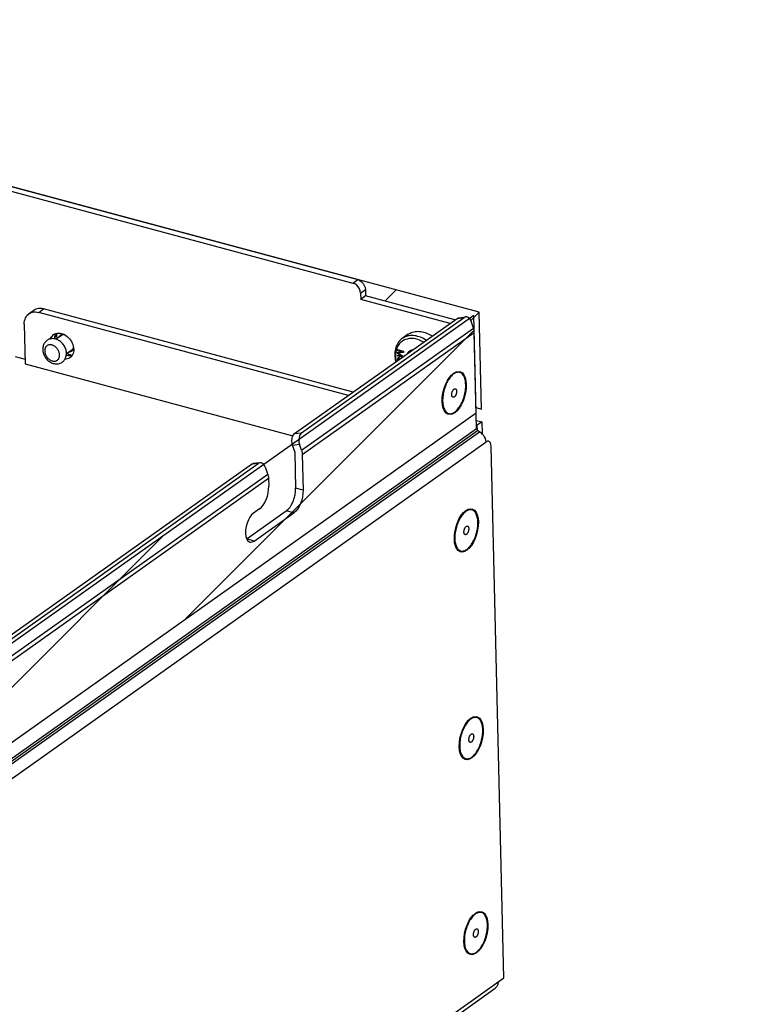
# Model space of a CAD drawing. Header units: millimetres. Extents: x 6 to 414, y 7 to 290.
# Tile 52 of 256: x 171.53 to 179.88, y 113.07 to 124.17. Entities that reach past the tile are written whole.
import ezdxf

# ---------------------------------------------------------------- set-up
doc = ezdxf.new("R2010")
doc.units = ezdxf.units.MM
doc.header["$LTSCALE"] = 23.1
doc.layers.get('0').update_dxf_attribs({"linetype": 'CONTINUOUS'})
for name, color, linetype in [('00_COMPONENTS', 7, 'CONTINUOUS'), ('02___PRT_ALL_AXES', 7, 'CONTINUOUS'), ('05_ALL_CURVES', 7, 'CONTINUOUS'), ('20_ALL_FEATURES', 7, 'CONTINUOUS')]:
    doc.layers.add(name, color=color, linetype=linetype)
doc.styles.get("Standard").update_dxf_attribs({"font": 'txt', "width": 0.6})
doc.dimstyles.get("Standard").update_dxf_attribs({"dimtxt": 2.5, "dimasz": 1.8, "dimexe": 0.05, "dimexo": 0.0625, "dimtad": 1, "dimzin": 0, "dimdsep": 46, "dimtxsty": 'Standard', "dimblk": '_FILLED', "dimblk1": '_FILLED', "dimblk2": '_FILLED', "dimcen": 0.09, "dimadec": 0, "dimazin": 0, "dimtol": 1, "dimtp": 0.01, "dimtm": 0.01, "dimtfac": 1, "dimtofl": 0, "dimtmove": 0, "dimatfit": 3, "dimldrblk": '_FILLED', "dimfxl": 0, "dimtolj": 1, "dimtzin": 0, "dimarcsym": 0})

# ---------------------------------------------------------------- blocks, each defined once
blk = doc.blocks.new('_FILLED')
at = {"color": 0, "linetype": 'ByBlock'}
blk.add_solid([(0, 0), (-1, 0.2222), (-1, -0.2222)], dxfattribs=at)

msp = doc.modelspace()

# ---------------------------------------------------------------- linework, layer by layer
at = {"color": 4, "linetype": 'Continuous'}
for p, q in [((176.709, 120.874), (164.775, 124.076)), ((176.735, 119.784), (176.709, 120.874)), ((176.649, 120.839), (144.55, 98.072)), ((176.675, 119.742), (176.649, 120.839)), ((176.674, 119.801), (176.735, 119.784)), ((145.086, 97.338), (176.675, 119.742))]:
    msp.add_line(p, q, dxfattribs=at)
at = {"color": 2, "linetype": 'Continuous'}
for p, q in [((175.646, 120.999), (175.772, 121.126)), ((176.615, 120.78), (176.709, 120.874)), ((173.402, 117.421), (176.653, 120.672)), ((169.316, 114.523), (173.15, 118.357))]:
    msp.add_line(p, q, dxfattribs=at)
at = {"color": 7, "linetype": 'Continuous'}
for p, q in [((171.685, 120.896), (171.631, 120.857)), ((171.742, 120.873), (171.797, 120.912)), ((175.288, 119.975), (171.797, 120.912)), ((171.922, 120.584), (171.925, 120.6)), ((171.922, 120.575), (171.922, 120.584)), ((171.925, 120.6), (171.929, 120.615)), ((171.998, 120.612), (171.939, 120.57)), ((171.945, 120.588), (171.947, 120.576)), ((171.956, 120.563), (171.946, 120.568)), ((172.114, 120.449), (172.054, 120.407)), ((172.054, 120.402), (172.055, 120.413)), ((172.118, 120.386), (172.107, 120.384)), ((172.114, 120.39), (172.119, 120.389)), ((176.459, 120.196), (176.45, 120.194)), ((176.468, 120.198), (176.459, 120.196)), ((176.477, 120.198), (176.468, 120.198)), ((176.353, 120.095), (176.345, 120.081)), ((176.36, 120.109), (176.353, 120.095)), ((176.386, 120.145), (176.377, 120.133)), ((176.395, 120.155), (176.386, 120.145)), ((176.404, 120.164), (176.395, 120.155)), ((176.326, 120.035), (176.32, 120.019)), ((176.332, 120.051), (176.326, 120.035)), ((176.338, 120.066), (176.332, 120.051)), ((176.345, 120.081), (176.338, 120.066)), ((176.299, 119.843), (176.301, 119.829)), ((176.301, 119.829), (176.304, 119.816)), ((176.346, 119.742), (176.353, 119.737)), ((176.353, 119.737), (176.361, 119.734)), ((176.596, 118.648), (176.587, 118.645)), ((176.605, 118.649), (176.596, 118.648)), ((176.613, 118.649), (176.605, 118.649)), ((176.482, 118.532), (176.475, 118.517)), ((176.49, 118.546), (176.482, 118.532)), ((176.497, 118.56), (176.49, 118.546)), ((176.523, 118.596), (176.514, 118.585)), ((176.531, 118.606), (176.523, 118.596)), ((176.541, 118.615), (176.531, 118.606)), ((176.463, 118.487), (176.457, 118.47)), ((176.469, 118.502), (176.463, 118.487)), ((176.475, 118.517), (176.469, 118.502)), ((176.436, 118.294), (176.438, 118.28)), ((176.438, 118.28), (176.441, 118.267)), ((176.483, 118.193), (176.49, 118.189)), ((176.49, 118.189), (176.498, 118.185)), ((176.545, 116.205), (176.538, 116.191)), ((176.553, 116.219), (176.545, 116.205)), ((176.578, 116.255), (176.569, 116.244)), ((176.587, 116.265), (176.578, 116.255)), ((176.596, 116.274), (176.587, 116.265)), ((176.651, 116.307), (176.642, 116.304)), ((176.66, 116.308), (176.651, 116.307)), ((176.669, 116.308), (176.66, 116.308)), ((176.518, 116.146), (176.512, 116.129)), ((176.524, 116.161), (176.518, 116.146)), ((176.531, 116.177), (176.524, 116.161)), ((176.538, 116.191), (176.531, 116.177)), ((176.492, 115.953), (176.494, 115.939)), ((176.494, 115.939), (176.496, 115.926)), ((176.538, 115.852), (176.546, 115.848)), ((176.546, 115.848), (176.554, 115.844)), ((176.703, 114.109), (176.694, 114.106)), ((176.712, 114.11), (176.703, 114.109)), ((176.721, 114.11), (176.712, 114.11)), ((176.59, 113.994), (176.583, 113.979)), ((176.597, 114.008), (176.59, 113.994)), ((176.605, 114.021), (176.597, 114.008)), ((176.63, 114.057), (176.621, 114.046)), ((176.639, 114.067), (176.63, 114.057)), ((176.648, 114.076), (176.639, 114.067)), ((176.57, 113.948), (176.564, 113.932)), ((176.576, 113.964), (176.57, 113.948)), ((176.583, 113.979), (176.576, 113.964)), ((176.544, 113.755), (176.546, 113.741)), ((176.546, 113.741), (176.548, 113.728)), ((176.59, 113.654), (176.598, 113.65)), ((176.598, 113.65), (176.606, 113.647))]:
    msp.add_line(p, q, dxfattribs=at)
at = {"color": 3, "linetype": 'Continuous'}
for p, q in [((175.234, 119.937), (171.742, 120.873)), ((171.579, 120.739), (171.589, 120.292)), ((171.909, 120.623), (171.923, 120.631)), ((171.923, 120.631), (171.936, 120.636)), ((171.475, 120.375), (171.588, 120.345)), ((171.589, 120.292), (174.608, 119.482))]:
    msp.add_line(p, q, dxfattribs=at)
for points in [[(171.631, 120.857), (171.639, 120.862), (171.654, 120.87), (171.67, 120.875), (171.687, 120.878), (171.705, 120.879), (171.723, 120.877), (171.742, 120.873)], [(171.579, 120.739), (171.579, 120.759), (171.582, 120.778), (171.587, 120.796), (171.593, 120.813), (171.602, 120.828), (171.613, 120.841), (171.625, 120.853), (171.631, 120.857)], [(171.936, 120.636), (171.951, 120.639), (171.966, 120.64), (171.982, 120.639), (171.998, 120.636), (172.015, 120.63)], [(171.874, 120.575), (171.875, 120.577), (171.881, 120.591), (171.889, 120.603), (171.899, 120.614), (171.909, 120.623)], [(172.015, 120.63), (172.031, 120.623), (172.046, 120.614), (172.061, 120.603), (172.075, 120.59), (172.088, 120.576), (172.1, 120.56), (172.111, 120.544), (172.119, 120.527), (172.126, 120.51), (172.132, 120.492), (172.135, 120.474), (172.136, 120.456)], [(172.136, 120.456), (172.136, 120.439), (172.133, 120.423), (172.129, 120.408), (172.122, 120.394)], [(172.094, 120.362), (172.081, 120.354), (172.067, 120.349), (172.053, 120.346), (172.037, 120.345), (172.037, 120.345)], [(172.122, 120.394), (172.114, 120.381), (172.105, 120.37), (172.094, 120.362)]]:
    msp.add_lwpolyline(points, dxfattribs=at)
at = {"color": 7, "linetype": 'Continuous'}
for points in [[(171.797, 120.912), (171.778, 120.916), (171.759, 120.917), (171.741, 120.917), (171.724, 120.914), (171.708, 120.908), (171.693, 120.901), (171.685, 120.896)], [(171.946, 120.568), (171.936, 120.571), (171.926, 120.574), (171.915, 120.576), (171.905, 120.577), (171.895, 120.577), (171.885, 120.576), (171.875, 120.575), (171.866, 120.573), (171.857, 120.57), (171.848, 120.566), (171.84, 120.561), (171.832, 120.556), (171.824, 120.55), (171.817, 120.543), (171.811, 120.535), (171.805, 120.527), (171.8, 120.519), (171.796, 120.509), (171.792, 120.5), (171.79, 120.489), (171.788, 120.478), (171.787, 120.467), (171.787, 120.456)], [(171.929, 120.615), (171.935, 120.629), (171.94, 120.637)], [(171.943, 120.637), (171.942, 120.627), (171.942, 120.614), (171.943, 120.602), (171.945, 120.588)], [(172.055, 120.413), (172.054, 120.425), (172.052, 120.436), (172.05, 120.447), (172.047, 120.459), (172.043, 120.47), (172.038, 120.481), (172.032, 120.491), (172.026, 120.502), (172.019, 120.512), (172.011, 120.521), (172.003, 120.53), (171.995, 120.538), (171.986, 120.545), (171.976, 120.552), (171.966, 120.558), (171.956, 120.563)], [(172.014, 120.63), (172.01, 120.629), (172.004, 120.627), (171.999, 120.625), (171.994, 120.622), (171.989, 120.618), (171.985, 120.614), (171.981, 120.61), (171.977, 120.605), (171.974, 120.6), (171.971, 120.594), (171.97, 120.593)], [(172.03, 120.623), (172.029, 120.623), (172.023, 120.622), (172.018, 120.621), (172.012, 120.62), (172.007, 120.618), (172.002, 120.615), (171.998, 120.612)], [(171.787, 120.456), (171.787, 120.445), (171.789, 120.433), (171.791, 120.422), (171.794, 120.411), (171.798, 120.4), (171.803, 120.389), (171.809, 120.378), (171.815, 120.368), (171.822, 120.358), (171.83, 120.349), (171.838, 120.34), (171.846, 120.332), (171.855, 120.324), (171.865, 120.318), (171.875, 120.312), (171.885, 120.306), (171.895, 120.302), (171.905, 120.298), (171.915, 120.296), (171.926, 120.294), (171.936, 120.293), (171.946, 120.293), (171.956, 120.293), (171.966, 120.295), (171.975, 120.297), (171.984, 120.3), (171.993, 120.304), (172.001, 120.308), (172.009, 120.314), (172.017, 120.32), (172.024, 120.327), (172.03, 120.334), (172.036, 120.342), (172.041, 120.351), (172.045, 120.36), (172.049, 120.37), (172.051, 120.38), (172.053, 120.391), (172.054, 120.402)], [(171.977, 120.393), (171.977, 120.401), (171.976, 120.409), (171.974, 120.417), (171.972, 120.425), (171.969, 120.433), (171.965, 120.441), (171.961, 120.448), (171.956, 120.456), (171.951, 120.463), (171.946, 120.47), (171.94, 120.476), (171.934, 120.482), (171.927, 120.487), (171.92, 120.492), (171.913, 120.496), (171.906, 120.5), (171.899, 120.503), (171.891, 120.505), (171.884, 120.507), (171.877, 120.508), (171.87, 120.508), (171.863, 120.507), (171.856, 120.506), (171.85, 120.504), (171.843, 120.502), (171.838, 120.499), (171.833, 120.495), (171.828, 120.49), (171.823, 120.485), (171.82, 120.48), (171.816, 120.474), (171.814, 120.467), (171.812, 120.461), (171.81, 120.453), (171.81, 120.446), (171.809, 120.438)], [(171.809, 120.438), (171.81, 120.43), (171.811, 120.422), (171.813, 120.414), (171.815, 120.406), (171.818, 120.398), (171.822, 120.39), (171.826, 120.383), (171.83, 120.375), (171.836, 120.368), (171.841, 120.361), (171.847, 120.355), (171.853, 120.349), (171.86, 120.344), (171.867, 120.339), (171.874, 120.335), (171.881, 120.331), (171.888, 120.328), (171.896, 120.326), (171.903, 120.324), (171.91, 120.323), (171.917, 120.323), (171.924, 120.324), (171.931, 120.325), (171.937, 120.327), (171.943, 120.329), (171.949, 120.332), (171.954, 120.336), (171.959, 120.341), (171.963, 120.346), (171.967, 120.351), (171.97, 120.357), (171.973, 120.364), (171.975, 120.371), (171.977, 120.378), (171.977, 120.385), (171.977, 120.393)], [(172.086, 120.43), (172.091, 120.43), (172.097, 120.431), (172.102, 120.433), (172.108, 120.435), (172.113, 120.437), (172.118, 120.44), (172.123, 120.444)], [(172.114, 120.449), (172.115, 120.45), (172.119, 120.453), (172.123, 120.457)], [(172.123, 120.457), (172.127, 120.462), (172.13, 120.467)], [(172.123, 120.444), (172.127, 120.448), (172.131, 120.452), (172.135, 120.457), (172.136, 120.458)], [(172.13, 120.467), (172.133, 120.472), (172.134, 120.476)], [(175.922, 120.434), (175.921, 120.433), (175.913, 120.427), (175.907, 120.421), (175.901, 120.413), (175.897, 120.407)], [(175.955, 120.448), (175.955, 120.448), (175.946, 120.446), (175.937, 120.442), (175.928, 120.438), (175.922, 120.434)], [(172.076, 120.384), (172.059, 120.388), (172.053, 120.39)], [(172.063, 120.413), (172.067, 120.41), (172.079, 120.404), (172.091, 120.399), (172.102, 120.394), (172.114, 120.39)], [(172.107, 120.384), (172.091, 120.383), (172.076, 120.384)], [(176.557, 120.057), (176.556, 120.072), (176.555, 120.086), (176.553, 120.1), (176.55, 120.113), (176.547, 120.126), (176.543, 120.138), (176.539, 120.148), (176.534, 120.158), (176.528, 120.167), (176.522, 120.175), (176.516, 120.181), (176.508, 120.187), (176.501, 120.192), (176.493, 120.195), (176.485, 120.197), (176.477, 120.198)], [(176.377, 120.133), (176.369, 120.121), (176.36, 120.109)], [(176.431, 120.185), (176.422, 120.179), (176.413, 120.172), (176.404, 120.164)], [(176.45, 120.194), (176.441, 120.19), (176.431, 120.185)], [(176.32, 120.019), (176.315, 120.003), (176.311, 119.986), (176.307, 119.97), (176.304, 119.953), (176.301, 119.937), (176.299, 119.92), (176.298, 119.904), (176.297, 119.888), (176.297, 119.872)], [(176.387, 119.731), (176.395, 119.733), (176.405, 119.735), (176.414, 119.739), (176.423, 119.744), (176.432, 119.75), (176.442, 119.757), (176.451, 119.765), (176.46, 119.774), (176.469, 119.785), (176.477, 119.796), (176.486, 119.808), (176.494, 119.82), (176.502, 119.834), (176.509, 119.848), (176.516, 119.863), (176.523, 119.878), (176.529, 119.894), (176.534, 119.91), (176.539, 119.926), (176.544, 119.943), (176.548, 119.959), (176.551, 119.976), (176.553, 119.993), (176.555, 120.009), (176.557, 120.025), (176.557, 120.041), (176.557, 120.057)], [(176.297, 119.872), (176.298, 119.857), (176.299, 119.843)], [(176.304, 119.816), (176.307, 119.803), (176.311, 119.792), (176.316, 119.781), (176.321, 119.771), (176.326, 119.762), (176.332, 119.754)], [(176.332, 119.754), (176.339, 119.748), (176.346, 119.742)], [(176.361, 119.734), (176.369, 119.732), (176.378, 119.731), (176.387, 119.731)], [(176.587, 118.645), (176.578, 118.641), (176.568, 118.636)], [(176.694, 118.508), (176.693, 118.523), (176.692, 118.537), (176.69, 118.551), (176.687, 118.565), (176.684, 118.577), (176.68, 118.589), (176.676, 118.599), (176.671, 118.609), (176.665, 118.618), (176.659, 118.626), (176.652, 118.633), (176.645, 118.638), (176.638, 118.643), (176.63, 118.646), (176.622, 118.648), (176.613, 118.649)], [(176.514, 118.585), (176.505, 118.573), (176.497, 118.56)], [(176.568, 118.636), (176.559, 118.63), (176.55, 118.623), (176.541, 118.615)], [(176.457, 118.47), (176.452, 118.454), (176.448, 118.438), (176.444, 118.421), (176.441, 118.404), (176.438, 118.388), (176.436, 118.371), (176.435, 118.355), (176.434, 118.339), (176.434, 118.323)], [(176.523, 118.182), (176.532, 118.184), (176.541, 118.186), (176.551, 118.19), (176.56, 118.195), (176.569, 118.201), (176.578, 118.208), (176.588, 118.216), (176.597, 118.225), (176.606, 118.236), (176.614, 118.247), (176.623, 118.259), (176.631, 118.271), (176.639, 118.285), (176.646, 118.299), (176.653, 118.314), (176.66, 118.329), (176.666, 118.345), (176.671, 118.361), (176.676, 118.377), (176.681, 118.394), (176.684, 118.41), (176.688, 118.427), (176.69, 118.444), (176.692, 118.46), (176.693, 118.476), (176.694, 118.492), (176.694, 118.508)], [(176.434, 118.323), (176.435, 118.308), (176.436, 118.294)], [(176.441, 118.267), (176.444, 118.254), (176.448, 118.243), (176.452, 118.232), (176.457, 118.222), (176.463, 118.213), (176.469, 118.205)], [(176.469, 118.205), (176.476, 118.199), (176.483, 118.193)], [(176.498, 118.185), (176.506, 118.183), (176.515, 118.182), (176.523, 118.182)], [(176.569, 116.244), (176.561, 116.232), (176.553, 116.219)], [(176.624, 116.295), (176.614, 116.289), (176.605, 116.282), (176.596, 116.274)], [(176.642, 116.304), (176.633, 116.3), (176.624, 116.295)], [(176.749, 116.167), (176.749, 116.182), (176.747, 116.196), (176.745, 116.21), (176.743, 116.224), (176.74, 116.236), (176.736, 116.248), (176.731, 116.258), (176.726, 116.268), (176.721, 116.277), (176.714, 116.285), (176.708, 116.292), (176.701, 116.297), (176.693, 116.302), (176.686, 116.305), (176.677, 116.307), (176.669, 116.308)], [(176.512, 116.129), (176.507, 116.113), (176.503, 116.097), (176.499, 116.08), (176.496, 116.063), (176.493, 116.047), (176.491, 116.03), (176.49, 116.014), (176.49, 115.998), (176.49, 115.982)], [(176.579, 115.841), (176.588, 115.843), (176.597, 115.845), (176.606, 115.849), (176.615, 115.854), (176.625, 115.86), (176.634, 115.867), (176.643, 115.875), (176.652, 115.885), (176.661, 115.895), (176.67, 115.906), (176.678, 115.918), (176.686, 115.93), (176.694, 115.944), (176.701, 115.958), (176.708, 115.973), (176.715, 115.988), (176.721, 116.004), (176.727, 116.02), (176.732, 116.036), (176.736, 116.053), (176.74, 116.069), (176.743, 116.086), (176.746, 116.103), (176.748, 116.119), (176.749, 116.135), (176.75, 116.151), (176.749, 116.167)], [(176.49, 115.982), (176.49, 115.967), (176.492, 115.953)], [(176.496, 115.926), (176.5, 115.913), (176.503, 115.902), (176.508, 115.891), (176.513, 115.881), (176.519, 115.872), (176.525, 115.864)], [(176.525, 115.864), (176.531, 115.858), (176.538, 115.852)], [(176.554, 115.844), (176.562, 115.842), (176.57, 115.841), (176.579, 115.841)], [(176.676, 114.098), (176.667, 114.092), (176.657, 114.084), (176.648, 114.076)], [(176.694, 114.106), (176.685, 114.103), (176.676, 114.098)], [(176.802, 113.969), (176.801, 113.984), (176.8, 113.999), (176.798, 114.013), (176.795, 114.026), (176.792, 114.038), (176.788, 114.05), (176.783, 114.061), (176.778, 114.071), (176.773, 114.079), (176.766, 114.087), (176.76, 114.094), (176.753, 114.1), (176.745, 114.104), (176.738, 114.107), (176.729, 114.109), (176.721, 114.11)], [(176.621, 114.046), (176.613, 114.034), (176.605, 114.021)], [(176.564, 113.932), (176.559, 113.915), (176.555, 113.899), (176.551, 113.882), (176.548, 113.866), (176.545, 113.849), (176.544, 113.832), (176.542, 113.816), (176.542, 113.8), (176.542, 113.785)], [(176.631, 113.644), (176.64, 113.645), (176.649, 113.648), (176.658, 113.651), (176.667, 113.656), (176.677, 113.662), (176.686, 113.669), (176.695, 113.678), (176.704, 113.687), (176.713, 113.697), (176.722, 113.708), (176.73, 113.72), (176.738, 113.733), (176.746, 113.746), (176.754, 113.76), (176.761, 113.775), (176.767, 113.79), (176.773, 113.806), (176.779, 113.822), (176.784, 113.838), (176.788, 113.855), (176.792, 113.872), (176.795, 113.888), (176.798, 113.905), (176.8, 113.921), (176.801, 113.938), (176.802, 113.954), (176.802, 113.969)], [(176.542, 113.785), (176.542, 113.77), (176.544, 113.755)], [(176.548, 113.728), (176.552, 113.716), (176.555, 113.704), (176.56, 113.693), (176.565, 113.683), (176.571, 113.675), (176.577, 113.667)], [(176.577, 113.667), (176.583, 113.66), (176.59, 113.654)], [(176.606, 113.647), (176.614, 113.644), (176.622, 113.643), (176.631, 113.644)]]:
    msp.add_lwpolyline(points, dxfattribs=at)
at = {"layer": '00_COMPONENTS', "color": 7, "linetype": 'Continuous'}
for p, q in [((141.261, 130.333), (175.285, 121.203)), ((175.285, 121.203), (175.339, 121.242)), ((175.308, 121.194), (175.285, 121.203)), ((175.359, 121.139), (175.345, 121.161)), ((175.371, 121.091), (175.426, 121.13)), ((175.371, 121.091), (175.373, 121.02)), ((175.427, 121.058), (175.373, 121.02)), ((176.38, 120.749), (175.373, 121.02)), ((174.628, 119.507), (176.46, 120.806)), ((176.46, 120.806), (176.538, 120.815)), ((176.478, 120.813), (176.557, 120.823)), ((171.927, 120.61), (171.924, 120.577)), ((172.06, 120.379), (172.052, 120.382)), ((176.738, 119.639), (176.684, 119.6)), ((176.684, 119.6), (176.685, 119.543)), ((174.614, 119.493), (174.628, 119.507)), ((174.628, 119.507), (174.706, 119.516)), ((174.604, 119.376), (174.682, 119.386)), ((174.626, 119.311), (174.604, 119.376)), ((174.629, 119.295), (174.639, 118.892)), ((165.955, 113.356), (174.14, 119.161)), ((174.218, 119.17), (174.14, 119.161)), ((174.237, 119.177), (174.159, 119.168)), ((174.723, 118.869), (174.639, 118.892)), ((174.094, 118.324), (174.534, 118.636)), ((174.618, 118.613), (174.534, 118.636)), ((174.171, 118.296), (174.087, 118.319))]:
    msp.add_line(p, q, dxfattribs=at)
at = {"layer": '00_COMPONENTS', "color": 3, "linetype": 'Continuous'}
for p, q in [((141.315, 130.372), (175.339, 121.242)), ((175.339, 121.242), (175.362, 121.232)), ((175.422, 121.154), (175.426, 121.13)), ((175.426, 121.13), (175.427, 121.058)), ((176.434, 120.788), (175.427, 121.058)), ((174.706, 119.516), (176.538, 120.815)), ((176.569, 120.822), (176.557, 120.823)), ((176.613, 120.785), (176.6, 120.803)), ((176.623, 120.762), (176.613, 120.785)), ((176.645, 120.696), (176.623, 120.762)), ((174.704, 119.32), (176.645, 120.696)), ((174.713, 119.272), (176.654, 120.648)), ((176.679, 119.563), (176.654, 120.648)), ((176.448, 120.203), (176.474, 120.208)), ((176.474, 120.208), (176.498, 120.204)), ((176.498, 120.204), (176.519, 120.191)), ((176.348, 120.097), (176.37, 120.135)), ((176.37, 120.135), (176.396, 120.165)), ((176.396, 120.165), (176.413, 120.182)), ((176.3, 119.961), (176.312, 120.009)), ((176.563, 120.061), (176.561, 120.014)), ((176.292, 119.868), (176.293, 119.915)), ((176.296, 119.826), (176.292, 119.868)), ((176.293, 119.915), (176.3, 119.961)), ((176.304, 119.79), (176.296, 119.826)), ((176.306, 119.784), (176.304, 119.79)), ((176.318, 119.76), (176.306, 119.784)), ((176.459, 119.764), (176.433, 119.741)), ((176.38, 119.721), (176.356, 119.725)), ((176.677, 119.655), (176.738, 119.639)), ((145.199, 97.236), (176.679, 119.563)), ((145.21, 97.216), (176.691, 119.543)), ((176.714, 119.528), (176.691, 119.543)), ((176.738, 119.639), (176.741, 119.505)), ((145.234, 97.2), (176.714, 119.528)), ((174.674, 119.437), (174.676, 119.412)), ((176.725, 119.52), (176.714, 119.528)), ((176.735, 119.512), (176.725, 119.52)), ((176.744, 119.502), (176.735, 119.512)), ((176.752, 119.492), (176.744, 119.502)), ((176.752, 119.492), (176.765, 119.472)), ((176.765, 119.472), (176.775, 119.452)), ((176.775, 119.452), (176.781, 119.431)), ((176.781, 119.431), (176.783, 119.409)), ((145.303, 97.082), (176.788, 119.413)), ((174.676, 119.412), (174.682, 119.386)), ((174.704, 119.32), (174.682, 119.386)), ((176.987, 113.372), (176.845, 119.362)), ((174.713, 119.272), (174.723, 118.869)), ((166.034, 113.365), (174.218, 119.17)), ((174.325, 119.051), (174.303, 119.117)), ((166.032, 113.169), (174.325, 119.051)), ((166.041, 113.121), (174.334, 119.003)), ((174.334, 119.003), (174.336, 118.914)), ((174.723, 118.869), (174.721, 118.832)), ((174.232, 118.658), (174.164, 118.61)), ((176.585, 118.654), (176.611, 118.659)), ((176.611, 118.659), (176.635, 118.655)), ((176.635, 118.655), (176.656, 118.642)), ((174.171, 118.296), (174.618, 118.613)), ((176.484, 118.548), (176.507, 118.586)), ((176.507, 118.586), (176.532, 118.616)), ((176.532, 118.616), (176.55, 118.633)), ((176.437, 118.413), (176.449, 118.46)), ((176.7, 118.512), (176.698, 118.465)), ((176.429, 118.32), (176.43, 118.366)), ((176.432, 118.277), (176.429, 118.32)), ((176.43, 118.366), (176.437, 118.413)), ((174.111, 118.289), (174.122, 118.284)), ((174.15, 118.285), (174.171, 118.296)), ((176.441, 118.241), (176.432, 118.277)), ((176.443, 118.235), (176.441, 118.241)), ((176.454, 118.211), (176.443, 118.235)), ((176.596, 118.215), (176.569, 118.192)), ((176.517, 118.172), (176.493, 118.176)), ((176.641, 116.313), (176.666, 116.318)), ((176.666, 116.318), (176.69, 116.314)), ((176.69, 116.314), (176.712, 116.301)), ((176.54, 116.207), (176.563, 116.245)), ((176.563, 116.245), (176.588, 116.275)), ((176.588, 116.275), (176.605, 116.292)), ((176.492, 116.072), (176.504, 116.119)), ((176.755, 116.171), (176.753, 116.124)), ((176.484, 115.979), (176.486, 116.025)), ((176.488, 115.936), (176.484, 115.979)), ((176.486, 116.025), (176.492, 116.072)), ((176.496, 115.9), (176.488, 115.936)), ((176.499, 115.894), (176.496, 115.9)), ((176.51, 115.871), (176.499, 115.894)), ((176.651, 115.874), (176.625, 115.851)), ((176.573, 115.831), (176.549, 115.835)), ((176.64, 114.078), (176.658, 114.094)), ((176.693, 114.115), (176.718, 114.12)), ((176.718, 114.12), (176.742, 114.116)), ((176.742, 114.116), (176.764, 114.103)), ((176.592, 114.01), (176.615, 114.047)), ((176.615, 114.047), (176.64, 114.078)), ((176.538, 113.827), (176.544, 113.874)), ((176.544, 113.874), (176.556, 113.921)), ((176.807, 113.973), (176.805, 113.927)), ((176.536, 113.781), (176.538, 113.827)), ((176.54, 113.738), (176.536, 113.781)), ((176.548, 113.702), (176.54, 113.738)), ((176.551, 113.696), (176.548, 113.702)), ((176.562, 113.673), (176.551, 113.696)), ((176.703, 113.676), (176.677, 113.653)), ((176.728, 113.707), (176.703, 113.676)), ((176.625, 113.633), (176.601, 113.638)), ((145.447, 91.002), (176.987, 113.372)), ((176.922, 113.326), (176.918, 113.298)), ((145.415, 90.932), (176.89, 113.255))]:
    msp.add_line(p, q, dxfattribs=at)
at = {"layer": '00_COMPONENTS', "color": 7, "linetype": 'Continuous'}
for points in [[(175.345, 121.161), (175.328, 121.18), (175.308, 121.194)], [(175.371, 121.091), (175.368, 121.116), (175.359, 121.139)], [(176.46, 120.806), (176.475, 120.813), (176.479, 120.813)], [(174.604, 119.376), (174.598, 119.402), (174.596, 119.427), (174.598, 119.452)], [(174.598, 119.452), (174.605, 119.475), (174.614, 119.493)], [(174.626, 119.311), (174.627, 119.308), (174.628, 119.305), (174.628, 119.303), (174.629, 119.3), (174.629, 119.297), (174.629, 119.295)], [(174.14, 119.161), (174.156, 119.167), (174.159, 119.168)], [(174.623, 118.779), (174.632, 118.818), (174.637, 118.855), (174.639, 118.892)], [(174.576, 118.679), (174.594, 118.709), (174.61, 118.743), (174.623, 118.779)], [(174.534, 118.636), (174.556, 118.655), (174.576, 118.679)]]:
    msp.add_lwpolyline(points, dxfattribs=at)
at = {"layer": '00_COMPONENTS', "color": 3, "linetype": 'Continuous'}
for points in [[(175.362, 121.232), (175.382, 121.218), (175.399, 121.199), (175.413, 121.177), (175.422, 121.154)], [(176.557, 120.823), (176.554, 120.822), (176.538, 120.815)], [(176.6, 120.803), (176.585, 120.816), (176.569, 120.822)], [(176.654, 120.648), (176.653, 120.656), (176.652, 120.664), (176.651, 120.672), (176.649, 120.68), (176.647, 120.688), (176.645, 120.696)], [(176.413, 120.182), (176.422, 120.188), (176.448, 120.203)], [(176.312, 120.009), (176.328, 120.055), (176.348, 120.097)], [(176.519, 120.191), (176.537, 120.169), (176.55, 120.139), (176.559, 120.103), (176.563, 120.061)], [(176.561, 120.014), (176.554, 119.968), (176.543, 119.92), (176.527, 119.874)], [(176.527, 119.874), (176.507, 119.832), (176.484, 119.795), (176.459, 119.764)], [(176.356, 119.725), (176.335, 119.738), (176.318, 119.76)], [(176.433, 119.741), (176.406, 119.726), (176.38, 119.721)], [(176.691, 119.543), (176.688, 119.546), (176.685, 119.549), (176.683, 119.552), (176.681, 119.556), (176.68, 119.559), (176.679, 119.563)], [(174.706, 119.516), (174.693, 119.502), (174.683, 119.484), (174.677, 119.462), (174.674, 119.437)], [(176.816, 119.42), (176.803, 119.42), (176.788, 119.413)], [(176.845, 119.362), (176.842, 119.384), (176.836, 119.402), (176.827, 119.414), (176.816, 119.42)], [(174.704, 119.32), (174.707, 119.312), (174.709, 119.304), (174.711, 119.296), (174.712, 119.288), (174.713, 119.28), (174.713, 119.272)], [(174.237, 119.177), (174.234, 119.177), (174.218, 119.17)], [(174.303, 119.117), (174.293, 119.14), (174.28, 119.157), (174.265, 119.17), (174.249, 119.177), (174.237, 119.177)], [(174.325, 119.051), (174.327, 119.043), (174.33, 119.035)], [(174.33, 119.035), (174.331, 119.027), (174.332, 119.019), (174.333, 119.011), (174.334, 119.003)], [(174.232, 118.658), (174.253, 118.677), (174.273, 118.701), (174.291, 118.731), (174.307, 118.764), (174.32, 118.801), (174.329, 118.839), (174.334, 118.876), (174.336, 118.914)], [(174.721, 118.832), (174.716, 118.795), (174.707, 118.757), (174.694, 118.72)], [(174.694, 118.72), (174.678, 118.686), (174.66, 118.656), (174.64, 118.632), (174.618, 118.613)], [(176.55, 118.633), (176.559, 118.639), (176.585, 118.654)], [(176.656, 118.642), (176.674, 118.62), (176.687, 118.59), (176.696, 118.554), (176.7, 118.512)], [(174.164, 118.61), (174.142, 118.59), (174.123, 118.565), (174.106, 118.533), (174.091, 118.498), (174.081, 118.46)], [(176.449, 118.46), (176.465, 118.506), (176.484, 118.548)], [(174.081, 118.46), (174.074, 118.422), (174.073, 118.386), (174.076, 118.352), (174.084, 118.324)], [(176.698, 118.465), (176.691, 118.419), (176.68, 118.371), (176.664, 118.325)], [(174.084, 118.324), (174.096, 118.303), (174.111, 118.289)], [(176.664, 118.325), (176.644, 118.283), (176.621, 118.246), (176.596, 118.215)], [(174.122, 118.284), (174.13, 118.283), (174.15, 118.285)], [(176.493, 118.176), (176.472, 118.189), (176.454, 118.211)], [(176.569, 118.192), (176.543, 118.178), (176.517, 118.172)], [(176.605, 116.292), (176.614, 116.298), (176.641, 116.313)], [(176.504, 116.119), (176.52, 116.165), (176.54, 116.207)], [(176.712, 116.301), (176.729, 116.279), (176.743, 116.249), (176.751, 116.213), (176.755, 116.171)], [(176.753, 116.124), (176.747, 116.078), (176.735, 116.03), (176.719, 115.984)], [(176.719, 115.984), (176.699, 115.942), (176.676, 115.905), (176.651, 115.874)], [(176.549, 115.835), (176.527, 115.848), (176.51, 115.871)], [(176.625, 115.851), (176.598, 115.837), (176.573, 115.831)], [(176.658, 114.094), (176.666, 114.101), (176.693, 114.115)], [(176.764, 114.103), (176.781, 114.081), (176.795, 114.051), (176.803, 114.016), (176.807, 113.973)], [(176.556, 113.921), (176.572, 113.967), (176.592, 114.01)], [(176.805, 113.927), (176.799, 113.88), (176.787, 113.832), (176.771, 113.787)], [(176.771, 113.787), (176.751, 113.744), (176.728, 113.707)], [(176.601, 113.638), (176.58, 113.651), (176.562, 113.673)], [(176.677, 113.653), (176.65, 113.639), (176.625, 113.633)], [(176.918, 113.298), (176.909, 113.276), (176.894, 113.258), (176.89, 113.255)]]:
    msp.add_lwpolyline(points, dxfattribs=at)
at = {"layer": '02___PRT_ALL_AXES', "color": 7, "linetype": 'Continuous'}
for points in [[(176.41, 119.919), (176.408, 119.92), (176.406, 119.922), (176.405, 119.925), (176.403, 119.927), (176.402, 119.93), (176.401, 119.934), (176.401, 119.937), (176.4, 119.941), (176.4, 119.945), (176.4, 119.95), (176.4, 119.954), (176.401, 119.958), (176.402, 119.963), (176.402, 119.967), (176.404, 119.972), (176.405, 119.976), (176.406, 119.98), (176.408, 119.985), (176.41, 119.989), (176.412, 119.992), (176.414, 119.996), (176.416, 119.999), (176.419, 120.002), (176.421, 120.005), (176.424, 120.007), (176.426, 120.009)], [(176.426, 120.009), (176.429, 120.011), (176.431, 120.012)], [(176.44, 120.013), (176.441, 120.013), (176.443, 120.012), (176.445, 120.011), (176.447, 120.009), (176.448, 120.007), (176.45, 120.004), (176.451, 120.002), (176.452, 119.999), (176.453, 119.995), (176.454, 119.992), (176.454, 119.988), (176.454, 119.984), (176.454, 119.98), (176.454, 119.975), (176.454, 119.971), (176.453, 119.966), (176.452, 119.962), (176.451, 119.957), (176.449, 119.953), (176.448, 119.949), (176.446, 119.944), (176.444, 119.94), (176.442, 119.937), (176.44, 119.933), (176.438, 119.93), (176.436, 119.927), (176.433, 119.924), (176.431, 119.922), (176.428, 119.92)], [(176.431, 120.012), (176.434, 120.013), (176.436, 120.013), (176.438, 120.013), (176.44, 120.013)], [(176.414, 119.916), (176.414, 119.916), (176.412, 119.917), (176.41, 119.919)], [(176.428, 119.92), (176.426, 119.918), (176.423, 119.917), (176.421, 119.916), (176.418, 119.916), (176.416, 119.916), (176.414, 119.916)], [(176.547, 118.37), (176.545, 118.371), (176.543, 118.373), (176.542, 118.376), (176.54, 118.378), (176.539, 118.382), (176.538, 118.385), (176.538, 118.389), (176.537, 118.392), (176.537, 118.396), (176.537, 118.401), (176.537, 118.405), (176.538, 118.409), (176.538, 118.414), (176.539, 118.418), (176.54, 118.423), (176.542, 118.427), (176.543, 118.432), (176.545, 118.436), (176.547, 118.44), (176.549, 118.444), (176.551, 118.447), (176.553, 118.45), (176.556, 118.453), (176.558, 118.456), (176.561, 118.458), (176.563, 118.46)], [(176.563, 118.46), (176.566, 118.462), (176.568, 118.463)], [(176.577, 118.464), (176.577, 118.464), (176.58, 118.463), (176.582, 118.462), (176.583, 118.46), (176.585, 118.458), (176.587, 118.456), (176.588, 118.453), (176.589, 118.45), (176.59, 118.446), (176.591, 118.443), (176.591, 118.439), (176.591, 118.435), (176.591, 118.431), (176.591, 118.426), (176.59, 118.422), (176.59, 118.417), (176.589, 118.413), (176.588, 118.408), (176.586, 118.404), (176.585, 118.4), (176.583, 118.396), (176.581, 118.391), (176.579, 118.388), (176.577, 118.384), (176.575, 118.381), (176.573, 118.378), (176.57, 118.375), (176.568, 118.373), (176.565, 118.371)], [(176.568, 118.463), (176.57, 118.464), (176.573, 118.464), (176.575, 118.464), (176.577, 118.464)], [(176.551, 118.367), (176.551, 118.367), (176.549, 118.368), (176.547, 118.37)], [(176.565, 118.371), (176.563, 118.369), (176.56, 118.368), (176.558, 118.367), (176.555, 118.367), (176.553, 118.367), (176.551, 118.367)], [(176.602, 116.029), (176.6, 116.03), (176.599, 116.032), (176.597, 116.035), (176.596, 116.038), (176.595, 116.041), (176.594, 116.044), (176.593, 116.048), (176.593, 116.051), (176.592, 116.055), (176.592, 116.06), (176.593, 116.064), (176.593, 116.068), (176.594, 116.073), (176.595, 116.077), (176.596, 116.082), (176.597, 116.086), (176.599, 116.091), (176.6, 116.095), (176.602, 116.099), (176.604, 116.103), (176.606, 116.106), (176.609, 116.109), (176.611, 116.112), (176.614, 116.115), (176.616, 116.117), (176.618, 116.119)], [(176.618, 116.119), (176.621, 116.121), (176.623, 116.122)], [(176.632, 116.123), (176.633, 116.123), (176.635, 116.122), (176.637, 116.121), (176.639, 116.119), (176.641, 116.117), (176.642, 116.115), (176.643, 116.112), (176.644, 116.109), (176.645, 116.105), (176.646, 116.102), (176.646, 116.098), (176.647, 116.094), (176.647, 116.09), (176.646, 116.085), (176.646, 116.081), (176.645, 116.076), (176.644, 116.072), (176.643, 116.067), (176.642, 116.063), (176.64, 116.059), (176.639, 116.055), (176.637, 116.051), (176.635, 116.047), (176.633, 116.043), (176.63, 116.04), (176.628, 116.037), (176.626, 116.034), (176.623, 116.032), (176.621, 116.03)], [(176.623, 116.122), (176.626, 116.123), (176.628, 116.123), (176.631, 116.123), (176.632, 116.123)], [(176.607, 116.026), (176.606, 116.026), (176.604, 116.027), (176.602, 116.029)], [(176.621, 116.03), (176.618, 116.028), (176.616, 116.027), (176.613, 116.026), (176.611, 116.026), (176.608, 116.026), (176.607, 116.026)], [(176.654, 113.831), (176.652, 113.833), (176.651, 113.835), (176.649, 113.837), (176.648, 113.84), (176.647, 113.843), (176.646, 113.846), (176.645, 113.85), (176.645, 113.854), (176.644, 113.858), (176.645, 113.862), (176.645, 113.866), (176.645, 113.871), (176.646, 113.875), (176.647, 113.88), (176.648, 113.884), (176.649, 113.889), (176.651, 113.893), (176.653, 113.897), (176.654, 113.901), (176.656, 113.905), (176.659, 113.908), (176.661, 113.912), (176.663, 113.915), (176.666, 113.917), (176.668, 113.92), (176.671, 113.922)], [(176.671, 113.922), (176.673, 113.923), (176.676, 113.924)], [(176.685, 113.925), (176.685, 113.925), (176.687, 113.924), (176.689, 113.923), (176.691, 113.921), (176.693, 113.919), (176.694, 113.917), (176.695, 113.914), (176.696, 113.911), (176.697, 113.908), (176.698, 113.904), (176.698, 113.9), (176.699, 113.896), (176.699, 113.892), (176.698, 113.888), (176.698, 113.883), (176.697, 113.879), (176.696, 113.874), (176.695, 113.87), (176.694, 113.865), (176.692, 113.861), (176.691, 113.857), (176.689, 113.853), (176.687, 113.849), (176.685, 113.845), (176.682, 113.842), (176.68, 113.839), (176.678, 113.836), (176.675, 113.834), (176.673, 113.832)], [(176.676, 113.924), (176.678, 113.925), (176.68, 113.926), (176.683, 113.926), (176.685, 113.925)], [(176.659, 113.829), (176.658, 113.829), (176.656, 113.83), (176.654, 113.831)], [(176.673, 113.832), (176.67, 113.831), (176.668, 113.829), (176.665, 113.829), (176.663, 113.828), (176.66, 113.828), (176.659, 113.829)]]:
    msp.add_lwpolyline(points, dxfattribs=at)
at = {"layer": '05_ALL_CURVES', "color": 4, "linetype": 'Continuous'}
for p, q in [((175.788, 120.453), (175.855, 120.435)), ((175.788, 120.444), (175.788, 120.453)), ((175.841, 120.43), (175.788, 120.444)), ((175.789, 120.423), (175.841, 120.43)), ((175.789, 120.411), (175.789, 120.423)), ((175.855, 120.421), (175.796, 120.415)), ((175.855, 120.435), (175.855, 120.421)), ((175.842, 120.376), (175.789, 120.411)), ((175.789, 120.39), (175.842, 120.376)), ((175.79, 120.381), (175.789, 120.39)), ((175.841, 120.367), (175.79, 120.381)), ((175.79, 120.348), (175.792, 120.354)), ((175.791, 120.336), (175.79, 120.348)), ((175.792, 120.354), (175.794, 120.359)), ((175.794, 120.359), (175.797, 120.363)), ((175.796, 120.415), (175.855, 120.377)), ((175.797, 120.363), (175.801, 120.365)), ((175.799, 120.352), (175.798, 120.345)), ((175.798, 120.345), (175.798, 120.336)), ((175.8, 120.355), (175.799, 120.352)), ((175.803, 120.357), (175.8, 120.355)), ((175.801, 120.365), (175.806, 120.365)), ((175.806, 120.358), (175.803, 120.357)), ((175.806, 120.365), (175.806, 120.358))]:
    msp.add_line(p, q, dxfattribs=at)
at = {"layer": '20_ALL_FEATURES', "color": 7, "linetype": 'Continuous'}
msp.add_line((175.907, 120.626), (175.84, 120.578), dxfattribs=at)
for points in [[(175.907, 120.626), (175.916, 120.632), (175.929, 120.639), (175.942, 120.645), (175.956, 120.65), (175.971, 120.655), (175.986, 120.657), (176.001, 120.659), (176.017, 120.66), (176.033, 120.659), (176.05, 120.658), (176.066, 120.655), (176.083, 120.651)], [(176.083, 120.651), (176.1, 120.646), (176.116, 120.64), (176.133, 120.633), (176.149, 120.625), (176.165, 120.615), (176.179, 120.607)], [(175.84, 120.578), (175.836, 120.575), (175.824, 120.566), (175.814, 120.556), (175.804, 120.544), (175.795, 120.532), (175.787, 120.519), (175.78, 120.505), (175.773, 120.491), (175.768, 120.476), (175.764, 120.46), (175.761, 120.444), (175.759, 120.427), (175.757, 120.41), (175.757, 120.392), (175.758, 120.374), (175.76, 120.356), (175.763, 120.338), (175.767, 120.32), (175.768, 120.316)], [(175.924, 120.578), (175.909, 120.576), (175.895, 120.573), (175.881, 120.569), (175.868, 120.564), (175.855, 120.557), (175.843, 120.55), (175.832, 120.541), (175.821, 120.532), (175.811, 120.521), (175.802, 120.51), (175.794, 120.498), (175.787, 120.485), (175.781, 120.471), (175.776, 120.457), (175.771, 120.442), (175.768, 120.426), (175.766, 120.41), (175.765, 120.394), (175.765, 120.377), (175.766, 120.36), (175.768, 120.342), (175.771, 120.325), (175.772, 120.318)], [(176.015, 120.603), (175.999, 120.607), (175.982, 120.61), (175.966, 120.611), (175.95, 120.612), (175.934, 120.611), (175.918, 120.609), (175.903, 120.607), (175.889, 120.602), (175.874, 120.597), (175.861, 120.591), (175.848, 120.584), (175.84, 120.578)], [(176.002, 120.571), (175.986, 120.575), (175.97, 120.577), (175.955, 120.579), (175.939, 120.579), (175.924, 120.578)], [(176.08, 120.537), (176.066, 120.545), (176.05, 120.553), (176.034, 120.56), (176.018, 120.566), (176.002, 120.571)], [(176.111, 120.559), (176.097, 120.567), (176.081, 120.577), (176.065, 120.585), (176.048, 120.592), (176.032, 120.598), (176.015, 120.603)]]:
    msp.add_lwpolyline(points, dxfattribs=at)

# ---------------------------------------------------------------- leaders
at = {"color": 2, "linetype": 'Continuous'}
msp.add_leader([(154.344, 130.132), (209.995, 117.414)], dimstyle='Standard', override={"dimtad": 0}, dxfattribs=at)

doc.saveas('drawing.dxf')
